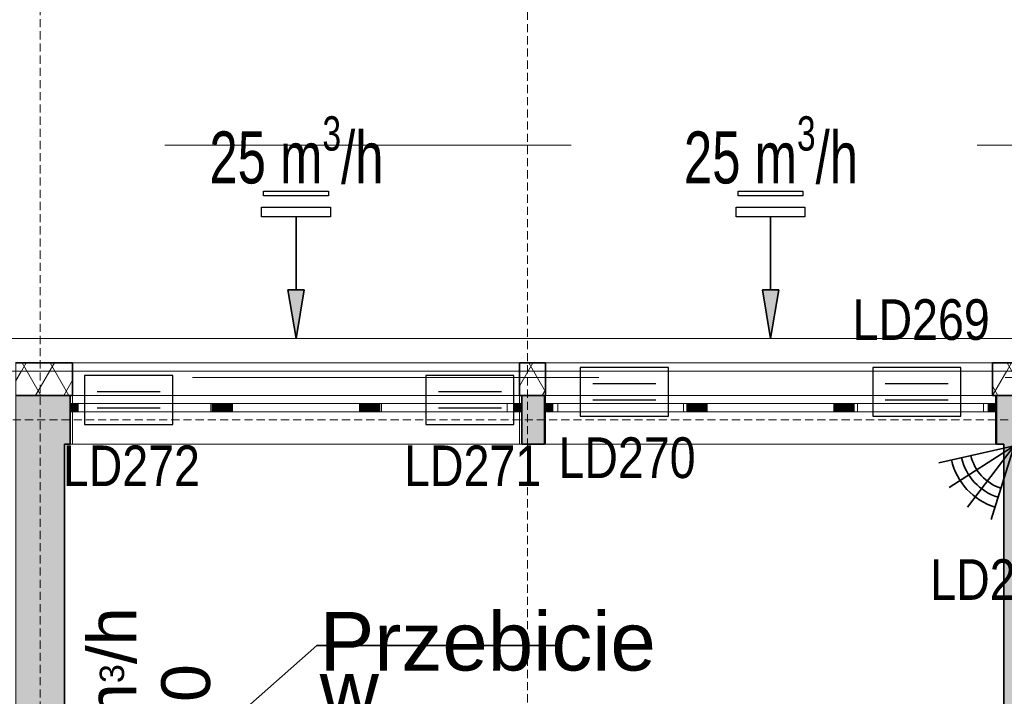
# Model space of a CAD drawing. Header units: millimetres. Extents: x -148444 to 51443, y -4810 to 453290.
# Tile 127 of 256: x 21433 to 27492, y 14005 to 18169. Entities that reach past the tile are written whole.
import ezdxf

# ---------------------------------------------------------------- set-up
doc = ezdxf.new("R2010")
doc.units = ezdxf.units.MM
for name, pattern in [('1', [8, 4, -4]), ('DASHDOTX2', [2, 1, -0.5, 0, -0.5]), ('DASHED', [0.75, 0.5, -0.25]), ('Dashed2cust', [50, 25, -25]), ('Wipeout_Contour', [1000, 0, -1000])]:
    doc.linetypes.add(name, pattern=pattern)
for name, color, linetype, lineweight in [('!!!SSWiN', 3, 'Continuous', 35), ('!!!SSWiN-opis', 6, 'DASHDOTX2', 18), ('\xa0♦El- odgrom', 30, '1', 35)]:
    doc.layers.add(name, color=color, linetype=linetype, lineweight=lineweight)
for name, color, linetype in [('!AERECO-NAW', 8, 'Continuous'), ('!AERECO-POMOC', 8, 'Continuous'), ('#nawietrzaki', 8, 'Continuous'), ('#Przebicia', 8, 'Continuous'), ('- A - ocieplenie', 8, 'Continuous'), ('ADT KD', 3, 'Continuous'), ('FLUID-WD2-150-ARRGR', 8, 'Continuous'), ('Konstrukcja - Siatka mod', 8, 'Continuous'), ('Konstrukcja - Stropy', 8, 'Continuous'), ('Konstrukcja - Ściany zewnętrzne', 8, 'Continuous'), ('Okna Archicada', 8, 'Continuous'), ('z JAN', 8, 'Continuous')]:
    doc.layers.add(name, color=color, linetype=linetype)
doc.styles.add('GENERATED_STYLE_1', font='ARIALN.TTF')
doc.styles.get("Standard").update_dxf_attribs({"font": 'arial.ttf'})
doc.styles.add('STYL_AUTOMATYCZNY_1', font='arial.ttf')
doc.styles.add('STYL_AUTOMATYCZNY_15', font='arial.ttf', dxfattribs={"width": 0.7})
pattern_1 = [(60, (-220940.28, 291884.62), (-129.90381, 75), []), (120, (-220940.28, 291884.62), (129.90381, 75), [])]
pattern_2 = [(60, (-220940.59, 291884.62), (-129.90381, 75), []), (120, (-220940.59, 291884.62), (129.90381, 75), [])]

# ---------------------------------------------------------------- blocks, each defined once
blk = doc.blocks.new('Czujka_PIR+AM')
for q in [(82.3, 47.5), (93.6, 16.5), (82.3, -47.5), (93.6, -16.5)]:
    blk.add_line((0, 0), q)
for radius in [79, 54.6, 66.3]:
    blk.add_arc((0, 0), radius, 330, 30)
blk.add_attdef('ADRES', (135.7, -10.4), '', height=22.5)
blk = doc.blocks.new('sswin')
at = {"layer": 'ADT KD', "color": 3}
for p, q in [((542.7, 300.5), (0, 300.5)), ((0, 300.5), (0, 0)), ((542.7, 0), (542.7, 300.5)), ((465, 200.4), (77.7, 200.4)), ((465, 100.2), (77.7, 100.2)), ((0, 0), (542.7, 0))]:
    blk.add_line(p, q, dxfattribs=at)

msp = doc.modelspace()

# ---------------------------------------------------------------- hatches: boundary and pattern name
at = {"layer": 'Konstrukcja - Ściany zewnętrzne', "linetype": 'Continuous', "lineweight": 13}
for points in [[(21708, 15856.9), (21408, 15856.9), (21708, 15556.9)], [(21708, 15556.9), (21408, 15856.9), (21408, 15556.9)], [(21708, 15556.9), (21743, 15556.9), (21743, 15856.9), (21708, 15856.9)], [(24523, 15856.9), (24523, 15556.9), (24663, 15556.9), (24663, 15856.9)], [(27443, 15856.9), (27443, 15556.9), (27488, 15556.9), (27488, 15856.9)], [(27488, 15556.9), (27788, 15856.9), (27488, 15856.9)], [(27488, 15556.9), (27788, 15556.9), (27788, 15856.9)], [(21408, 15556.9), (21408, 12526.9), (21708, 12526.9), (21708, 15556.9)], [(27488, 15556.9), (27488, 10606.9), (27788, 10606.9), (27788, 15556.9)]]:
    msp.add_hatch(color=8, dxfattribs=at).paths.add_polyline_path(points)
at = {"layer": 'Okna Archicada', "linetype": 'Continuous', "lineweight": 13}
for points in [[(21743, 15756.9), (21793, 15756.9), (21793, 15806.9), (21743, 15806.9)], [(22668, 15806.9), (22618, 15806.9), (22618, 15756.9), (22668, 15756.9)], [(22668, 15756.9), (22743, 15756.9), (22743, 15806.9), (22668, 15806.9)], [(23598, 15806.9), (23523, 15806.9), (23523, 15756.9), (23598, 15756.9)], [(23598, 15756.9), (23648, 15756.9), (23648, 15806.9), (23598, 15806.9)], [(24523, 15806.9), (24473, 15806.9), (24473, 15756.9), (24523, 15756.9)], [(24663, 15756.9), (24713, 15756.9), (24713, 15806.9), (24663, 15806.9)], [(25588, 15806.9), (25538, 15806.9), (25538, 15756.9), (25588, 15756.9)], [(25588, 15756.9), (25663, 15756.9), (25663, 15806.9), (25588, 15806.9)], [(26518, 15806.9), (26443, 15806.9), (26443, 15756.9), (26518, 15756.9)], [(26518, 15756.9), (26568, 15756.9), (26568, 15806.9), (26518, 15806.9)], [(27443, 15806.9), (27393, 15806.9), (27393, 15756.9), (27443, 15756.9)]]:
    msp.add_hatch(color=8, dxfattribs=at).paths.add_polyline_path(points)

# ---------------------------------------------------------------- linework, layer by layer
at = {"layer": '!AERECO-NAW', "color": 8, "linetype": 'Continuous', "lineweight": 25, "ltscale": 100, "flags": 128}
for points in [[(23332.8, 17085.9), (22933.8, 17085.9), (22933.8, 17113.9), (23332.8, 17113.9)], [(26252.8, 17085.9), (25853.8, 17085.9), (25853.8, 17113.9), (26252.8, 17113.9)], [(22921.8, 17015.9), (23344.8, 17015.9), (23344.8, 16956.9), (22921.8, 16956.9)], [(25841.8, 17015.9), (26264.8, 17015.9), (26264.8, 16956.9), (25841.8, 16956.9)]]:
    msp.add_lwpolyline(points, close=True, dxfattribs=at)
at = {"layer": '!AERECO-POMOC', "color": 8, "linetype": 'Continuous', "lineweight": 35, "ltscale": 100}
for p, q in [((23133.3, 16506.9), (23133.3, 16956.9)), ((26053.3, 16506.9), (26053.3, 16956.9)), ((23183.3, 16506.9), (23083.3, 16506.9)), ((26103.3, 16506.9), (26003.3, 16506.9))]:
    msp.add_line(p, q, dxfattribs=at)
at = {"layer": '- A - ocieplenie', "color": 8, "linetype": 'Continuous', "lineweight": 35, "ltscale": 100}
for p, q in [((21758, 15906.9), (21758, 15856.9)), ((24508, 15906.9), (24508, 15856.9)), ((24668, 15906.9), (24668, 15856.9)), ((27418, 15906.9), (27418, 15856.9))]:
    msp.add_line(p, q, dxfattribs=at)
at = {"layer": '- A - ocieplenie', "color": 8, "linetype": 'Continuous', "lineweight": 13, "ltscale": 100}
for p, q in [((21758.3, 15906.9), (21758.3, 15856.9)), ((24508.3, 15906.9), (24508.3, 15856.9)), ((24668.3, 15906.9), (24668.3, 15856.9)), ((27418.3, 15906.9), (27418.3, 15856.9))]:
    msp.add_line(p, q, dxfattribs=at)
at = {"layer": '- A - ocieplenie', "color": 8, "linetype": 'Continuous', "lineweight": 35, "ltscale": 100, "flags": 128}
for points in [[(21408, 15856.9), (21758, 15856.9)], [(24508, 15856.9), (24668, 15856.9)], [(27418, 15856.9), (27788, 15856.9)]]:
    msp.add_lwpolyline(points, dxfattribs=at)
at = {"layer": '- A - ocieplenie', "color": 8, "linetype": 'Continuous', "lineweight": 13, "ltscale": 100, "flags": 128}
for points in [[(21408.3, 15856.9), (21758.3, 15856.9)], [(24508.3, 15856.9), (24668.3, 15856.9)], [(27418.3, 15856.9), (27788.3, 15856.9)]]:
    msp.add_lwpolyline(points, dxfattribs=at)
at = {"color": 8, "linetype": 'Continuous', "lineweight": 35, "ltscale": 100}
for q in [(22085.2, 13280.9), (24762.5, 14317.5)]:
    msp.add_line((23262.1, 14317.5), q, dxfattribs=at)
at = {"layer": 'Konstrukcja - Siatka mod', "color": 8, "linetype": 'DASHED', "lineweight": 13, "ltscale": 100}
msp.add_line((7290.5, 15706.9), (36735, 15706.9), dxfattribs=at)
at = {"layer": 'Konstrukcja - Stropy', "color": 8, "linetype": 'Continuous', "lineweight": 13, "ltscale": 100, "flags": 128}
for points in [[(21408.3, 15856.9), (21408.3, 12622.9), (20509.5, 12622.9), (20509.5, 9377), (27788.3, 9377), (27788.3, 15856.9)], [(21708.3, 12622.9), (23984.2, 12622.9), (23984.2, 10606.9), (27488.3, 10606.9), (27488.3, 15556.9), (21708.3, 15556.9)]]:
    msp.add_lwpolyline(points, close=True, dxfattribs=at)
at = {"layer": 'Konstrukcja - Ściany zewnętrzne', "color": 8, "linetype": 'Continuous', "lineweight": 35, "ltscale": 100}
for p, q in [((21743, 15856.9), (21743, 15806.9)), ((24523, 15856.9), (24523, 15806.9)), ((24663, 15856.9), (24663, 15806.9)), ((27443, 15856.9), (27443, 15806.9)), ((21743, 15806.9), (21743, 15756.9)), ((21743, 15756.9), (21743, 15556.9)), ((24523, 15806.9), (24523, 15756.9)), ((24523, 15756.9), (24523, 15556.9)), ((24663, 15806.9), (24663, 15756.9)), ((24663, 15756.9), (24663, 15556.9)), ((27443, 15806.9), (27443, 15756.9)), ((27443, 15756.9), (27443, 15556.9))]:
    msp.add_line(p, q, dxfattribs=at)
at = {"layer": 'Konstrukcja - Ściany zewnętrzne', "color": 8, "linetype": 'Continuous', "lineweight": 13, "ltscale": 100}
for p, q in [((21758.3, 15856.9), (21758.3, 15806.9)), ((24508.3, 15856.9), (24508.3, 15806.9)), ((24668.3, 15856.9), (24668.3, 15806.9)), ((27438.3, 15856.9), (27438.3, 15806.9)), ((21758.3, 15806.9), (21758.3, 15756.9)), ((21758.3, 15756.9), (21758.3, 15556.9)), ((24508.3, 15806.9), (24508.3, 15756.9)), ((24508.3, 15756.9), (24508.3, 15556.9)), ((24668.3, 15806.9), (24668.3, 15756.9)), ((24668.3, 15756.9), (24668.3, 15556.9)), ((27438.3, 15806.9), (27438.3, 15756.9)), ((27438.3, 15756.9), (27438.3, 15556.9))]:
    msp.add_line(p, q, dxfattribs=at)
at = {"layer": 'Konstrukcja - Ściany zewnętrzne', "color": 8, "linetype": 'Continuous', "lineweight": 35, "ltscale": 100, "flags": 128}
for points in [[(21408, 15856.9), (21708, 15856.9)], [(21743, 15856.9), (21708, 15856.9)], [(24663, 15856.9), (24523, 15856.9)], [(27488, 15856.9), (27443, 15856.9)], [(27788, 15856.9), (27488, 15856.9)], [(21708, 12526.9), (21708, 15556.9)], [(21708, 15556.9), (21743, 15556.9)], [(24523, 15556.9), (24663, 15556.9)], [(27443, 15556.9), (27488, 15556.9)], [(27488, 15556.9), (27488, 12626.9)]]:
    msp.add_lwpolyline(points, dxfattribs=at)
at = {"layer": 'Konstrukcja - Ściany zewnętrzne', "color": 8, "linetype": 'Continuous', "lineweight": 13, "ltscale": 100, "flags": 128}
for points in [[(21408.3, 15856.9), (21708.3, 15856.9)], [(21758.3, 15856.9), (21708.3, 15856.9)], [(24668.3, 15856.9), (24508.3, 15856.9)], [(27488.3, 15856.9), (27438.3, 15856.9)], [(27788.3, 15856.9), (27488.3, 15856.9)], [(21708.3, 12622.9), (21708.3, 15556.9)], [(21708.3, 15556.9), (21758.3, 15556.9)], [(24508.3, 15556.9), (24668.3, 15556.9)], [(27438.3, 15556.9), (27488.3, 15556.9)], [(27488.3, 15556.9), (27488.3, 12626.9)]]:
    msp.add_lwpolyline(points, dxfattribs=at)
at = {"layer": 'Okna Archicada', "color": 8, "linetype": 'Continuous', "lineweight": 35, "ltscale": 100}
for p, q in [((21758, 15906.9), (21758, 15856.9)), ((24508, 15906.9), (24508, 15856.9)), ((24668, 15906.9), (24668, 15856.9)), ((27418, 15906.9), (27418, 15856.9)), ((21743, 15856.9), (21743, 15806.9)), ((24523, 15856.9), (24523, 15806.9)), ((24663, 15856.9), (24663, 15806.9)), ((27443, 15856.9), (27443, 15806.9)), ((21743, 15806.9), (21743, 15756.9)), ((21743, 15806.9), (21743, 15756.9)), ((21743, 15756.9), (21743, 15556.9)), ((24523, 15806.9), (24523, 15756.9)), ((24523, 15806.9), (24523, 15756.9)), ((24523, 15756.9), (24523, 15556.9)), ((24663, 15806.9), (24663, 15756.9)), ((24663, 15806.9), (24663, 15756.9)), ((24663, 15756.9), (24663, 15556.9)), ((27443, 15806.9), (27443, 15756.9)), ((27443, 15806.9), (27443, 15756.9)), ((27443, 15756.9), (27443, 15556.9))]:
    msp.add_line(p, q, dxfattribs=at)
at = {"layer": 'Okna Archicada', "color": 8, "linetype": 'Continuous', "lineweight": 13, "ltscale": 100}
for p, q in [((21758.3, 15906.9), (21758.3, 15856.9)), ((24508.3, 15906.9), (24508.3, 15856.9)), ((24668.3, 15906.9), (24668.3, 15856.9)), ((27418.3, 15906.9), (27418.3, 15856.9)), ((21743, 15856.9), (24523, 15856.9)), ((21758, 15856.9), (24508, 15856.9)), ((21758.3, 15856.9), (24508.3, 15856.9)), ((21758.3, 15856.9), (21758.3, 15806.9)), ((21758.3, 15856.9), (24508.3, 15856.9)), ((24508.3, 15856.9), (24508.3, 15806.9)), ((24663, 15856.9), (27443, 15856.9)), ((24668, 15856.9), (27418, 15856.9)), ((24668.3, 15856.9), (27438.3, 15856.9)), ((24668.3, 15856.9), (24668.3, 15806.9)), ((24668.3, 15856.9), (27418.3, 15856.9)), ((27438.3, 15856.9), (27438.3, 15806.9)), ((21793, 15806.9), (21743, 15806.9)), ((21743, 15756.9), (21793, 15756.9)), ((21833.3, 15806.9), (21758.3, 15806.9)), ((21758.3, 15806.9), (21758.3, 15756.9)), ((21758.3, 15806.9), (21758.3, 15756.9)), ((21758.3, 15756.9), (21833.3, 15756.9)), ((21758.3, 15756.9), (21758.3, 15556.9)), ((21793, 15756.9), (21793, 15806.9)), ((22618, 15806.9), (21793, 15806.9)), ((21793, 15756.9), (22618, 15756.9)), ((21833.3, 15756.9), (21833.3, 15806.9)), ((22608.3, 15806.9), (21833.3, 15806.9)), ((21833.3, 15756.9), (22608.3, 15756.9)), ((22683.3, 15806.9), (22608.3, 15806.9)), ((22608.3, 15806.9), (22608.3, 15756.9)), ((22608.3, 15756.9), (22683.3, 15756.9)), ((22668, 15806.9), (22618, 15806.9)), ((22618, 15806.9), (22618, 15756.9)), ((22618, 15756.9), (22668, 15756.9)), ((22743, 15806.9), (22668, 15806.9)), ((22668, 15756.9), (22743, 15756.9)), ((22733.3, 15806.9), (22683.3, 15806.9)), ((22683.3, 15756.9), (22733.3, 15756.9)), ((22733.3, 15756.9), (22733.3, 15806.9)), ((23533.3, 15806.9), (22733.3, 15806.9)), ((22733.3, 15756.9), (23533.3, 15756.9)), ((22743, 15756.9), (22743, 15806.9)), ((23523, 15806.9), (22743, 15806.9)), ((22743, 15756.9), (23523, 15756.9)), ((23598, 15806.9), (23523, 15806.9)), ((23523, 15806.9), (23523, 15756.9)), ((23523, 15756.9), (23598, 15756.9)), ((23583.3, 15806.9), (23533.3, 15806.9)), ((23533.3, 15806.9), (23533.3, 15756.9)), ((23533.3, 15756.9), (23583.3, 15756.9)), ((23658.3, 15806.9), (23583.3, 15806.9)), ((23583.3, 15756.9), (23658.3, 15756.9)), ((23648, 15806.9), (23598, 15806.9)), ((23598, 15756.9), (23648, 15756.9)), ((23648, 15756.9), (23648, 15806.9)), ((24473, 15806.9), (23648, 15806.9)), ((23648, 15756.9), (24473, 15756.9)), ((23658.3, 15756.9), (23658.3, 15806.9)), ((24433.3, 15806.9), (23658.3, 15806.9)), ((23658.3, 15756.9), (24433.3, 15756.9)), ((24508.3, 15806.9), (24433.3, 15806.9)), ((24433.3, 15806.9), (24433.3, 15756.9)), ((24433.3, 15756.9), (24508.3, 15756.9)), ((24523, 15806.9), (24473, 15806.9)), ((24473, 15806.9), (24473, 15756.9)), ((24473, 15756.9), (24523, 15756.9)), ((24508.3, 15806.9), (24508.3, 15756.9)), ((24508.3, 15806.9), (24508.3, 15756.9)), ((24508.3, 15756.9), (24508.3, 15556.9)), ((24713, 15806.9), (24663, 15806.9)), ((24663, 15756.9), (24713, 15756.9)), ((24743.3, 15806.9), (24668.3, 15806.9)), ((24668.3, 15806.9), (24668.3, 15756.9)), ((24668.3, 15806.9), (24668.3, 15756.9)), ((24668.3, 15756.9), (24743.3, 15756.9)), ((24668.3, 15756.9), (24668.3, 15556.9)), ((24713, 15756.9), (24713, 15806.9)), ((25538, 15806.9), (24713, 15806.9)), ((24713, 15756.9), (25538, 15756.9)), ((24743.3, 15756.9), (24743.3, 15806.9)), ((25518.3, 15806.9), (24743.3, 15806.9)), ((24743.3, 15756.9), (25518.3, 15756.9)), ((25593.3, 15806.9), (25518.3, 15806.9)), ((25518.3, 15806.9), (25518.3, 15756.9)), ((25518.3, 15756.9), (25593.3, 15756.9)), ((25588, 15806.9), (25538, 15806.9)), ((25538, 15806.9), (25538, 15756.9)), ((25538, 15756.9), (25588, 15756.9)), ((25663, 15806.9), (25588, 15806.9)), ((25588, 15756.9), (25663, 15756.9)), ((25643.3, 15806.9), (25593.3, 15806.9)), ((25593.3, 15756.9), (25643.3, 15756.9)), ((25643.3, 15756.9), (25643.3, 15806.9)), ((26463.3, 15806.9), (25643.3, 15806.9)), ((25643.3, 15756.9), (26463.3, 15756.9)), ((25663, 15756.9), (25663, 15806.9)), ((26443, 15806.9), (25663, 15806.9)), ((25663, 15756.9), (26443, 15756.9)), ((26518, 15806.9), (26443, 15806.9)), ((26443, 15806.9), (26443, 15756.9)), ((26443, 15756.9), (26518, 15756.9)), ((26513.3, 15806.9), (26463.3, 15806.9)), ((26463.3, 15806.9), (26463.3, 15756.9)), ((26463.3, 15756.9), (26513.3, 15756.9)), ((26588.3, 15806.9), (26513.3, 15806.9)), ((26513.3, 15756.9), (26588.3, 15756.9)), ((26568, 15806.9), (26518, 15806.9)), ((26518, 15756.9), (26568, 15756.9)), ((26568, 15756.9), (26568, 15806.9)), ((27393, 15806.9), (26568, 15806.9)), ((26568, 15756.9), (27393, 15756.9)), ((26588.3, 15756.9), (26588.3, 15806.9)), ((27363.3, 15806.9), (26588.3, 15806.9)), ((26588.3, 15756.9), (27363.3, 15756.9)), ((27438.3, 15806.9), (27363.3, 15806.9)), ((27363.3, 15806.9), (27363.3, 15756.9)), ((27363.3, 15756.9), (27438.3, 15756.9)), ((27443, 15806.9), (27393, 15806.9)), ((27393, 15806.9), (27393, 15756.9)), ((27393, 15756.9), (27443, 15756.9)), ((27438.3, 15806.9), (27438.3, 15756.9)), ((27438.3, 15806.9), (27438.3, 15756.9)), ((27438.3, 15756.9), (27438.3, 15556.9)), ((21743, 15556.9), (24523, 15556.9)), ((21758.3, 15556.9), (24508.3, 15556.9)), ((24663, 15556.9), (27443, 15556.9)), ((24668.3, 15556.9), (27438.3, 15556.9))]:
    msp.add_line(p, q, dxfattribs=at)
at = {"layer": 'z JAN', "color": 8, "linetype": 'Dashed2cust', "lineweight": 13, "ltscale": 100, "flags": 128}
msp.add_lwpolyline([(21408, 15856.9), (28147.2, 15856.9), (28147.2, 15966.9), (21408, 15966.9)], close=True, dxfattribs=at)

# ---------------------------------------------------------------- block references
at = {"layer": '!!!SSWiN', "xscale": -4.999999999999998, "yscale": 5, "zscale": 5, "rotation": 42.69171011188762}
msp.add_blockref('Czujka_PIR+AM', (27552.4, 15546.7), dxfattribs=at)

# ---------------------------------------------------------------- texts
at = {"layer": '!!!SSWiN-opis', "linetype": 'Continuous', "char_height": 250, "width": 152.632, "attachment_point": 2, "line_spacing_factor": 0.7, "style": 'GENERATED_STYLE_1'}
for s, insert in [('\\fArial Narrow|b0|i0;\\A1;LD270', (25170, 15598.8)), ('\\fArial Narrow|b0|i0;\\A1;LD272', (22120, 15548.8)), ('\\fArial Narrow|b0|i0;\\A1;LD271', (24220, 15548.8)), ('\\fArial Narrow|b0|i0;\\A1;LD274', (27458, 14848.8))]:
    msp.add_mtext(s, dxfattribs=dict(at, insert=insert))
at = {"layer": '#nawietrzaki', "color": 8, "linetype": 'Continuous', "lineweight": 35, "char_height": 320, "attachment_point": 5, "style": 'STYL_AUTOMATYCZNY_15'}
for insert in [(23135.8, 17321.4), (26055.8, 17321.4)]:
    msp.add_mtext('\\A1;{\\pqc;\\pt960;\\fArial|b0|i0|c238|p0;\\W0.700000;25 m\\fArial|b0|i0|c238|p0;\\W0.700000;\\A1{\\H.66x;\\S3^  ;}\\fArial|b0|i0|c238|p0;\\W0.700000;/h}', dxfattribs=dict(at, insert=insert))
at = {"layer": '#Przebicia', "color": 8, "linetype": 'Continuous', "lineweight": 35, "insert": (23279.3, 14524), "char_height": 360, "width": 1699.909, "attachment_point": 1, "line_spacing_factor": 0.497839, "style": 'STYL_AUTOMATYCZNY_1'}
msp.add_mtext('\\A1;{\\pql;\\fArial|b0|i0|c238|p0;\\W1.000000;Przebicie \\P\\pql;\\fArial|b0|i0|c238|p0;\\W1.000000;w dachu nad \\fArial|b0|i0|c238|p0;\\W1.000000;WC 5.2 D200\\P\\pql;\\fArial|b0|i0|c238|p0;\\W1.000000; }', dxfattribs=at)
at = {"layer": 'FLUID-WD2-150-ARRGR', "color": 8, "linetype": 'Continuous', "lineweight": 35, "insert": (22229.3, 13853.8), "char_height": 300, "attachment_point": 5, "rotation": 90, "line_spacing_factor": 0.907426, "style": 'STYL_AUTOMATYCZNY_1'}
msp.add_mtext('\\A1;{\\pqc;\\fArial|b0|i0|c238|p0;\\W1.000000;50 m\\fArial|b0|i0|c238|p0;\\H0.500000x;\\W1.000000;3\\fArial|b0|i0|c238|p0;\\H2.000000x;\\W1.000000;/h\\P\\pqc;\\fArial|b0|i0|c238|p0;\\W1.000000;100}', dxfattribs=at)

# ---------------------------------------------------------------- wipeouts: each hides what was drawn before it
at = {"color": 8, "linetype": 'Wipeout_Contour', "lineweight": 0, "ltscale": 230445.792009}
msp.add_wipeout([(9388.3, 16006.9), (37128.3, 16006.9), (37128.3, 16206.9), (9388.3, 16206.9)], dxfattribs=at).dxf.layer = '- A - ocieplenie'

# ---------------------------------------------------------------- next in the draw order: hatches: boundary and pattern name
at = {"layer": '!AERECO-POMOC', "linetype": 'Continuous', "lineweight": 35, "ltscale": 100}
for points in [[(23083.3, 16506.9), (23133.3, 16206.9), (23183.3, 16506.9)], [(26003.3, 16506.9), (26053.3, 16206.9), (26103.3, 16506.9)]]:
    msp.add_hatch(color=8, dxfattribs=at).paths.add_polyline_path(points)
at = {"layer": '- A - ocieplenie', "linetype": 'Continuous', "lineweight": 13}
h = msp.add_hatch(dxfattribs=at)
h.set_pattern_fill('Izolacja_miękka_0007', color=8, style=0, pattern_type=2)
h.set_pattern_definition(pattern_2)
h.paths.add_polyline_path([(21408, 15856.9), (21758, 15856.9), (21758, 16056.9), (21408, 16056.9)])
at = {"layer": '- A - ocieplenie', "linetype": 'Continuous', "lineweight": 13, "ltscale": 100}
h = msp.add_hatch(dxfattribs=at)
h.set_pattern_fill('Izolacja_miękka_0007_0007', color=8, style=0, pattern_type=2)
h.set_pattern_definition(pattern_1)
h.paths.add_polyline_path([(21408.3, 15856.9), (21758.3, 15856.9), (21758.3, 16056.9), (21408.3, 16056.9)])
at = {"layer": '- A - ocieplenie', "linetype": 'Continuous', "lineweight": 13}
h = msp.add_hatch(dxfattribs=at)
h.set_pattern_fill('Izolacja_miękka_0007', color=8, style=0, pattern_type=2)
h.set_pattern_definition(pattern_2)
h.paths.add_polyline_path([(24508, 16056.9), (24508, 15856.9), (24668, 15856.9), (24668, 16056.9)])
at = {"layer": '- A - ocieplenie', "linetype": 'Continuous', "lineweight": 13, "ltscale": 100}
h = msp.add_hatch(dxfattribs=at)
h.set_pattern_fill('Izolacja_miękka_0007_0007', color=8, style=0, pattern_type=2)
h.set_pattern_definition(pattern_1)
h.paths.add_polyline_path([(24508.3, 16056.9), (24508.3, 15856.9), (24668.3, 15856.9), (24668.3, 16056.9)])
at = {"layer": '- A - ocieplenie', "linetype": 'Continuous', "lineweight": 13}
h = msp.add_hatch(dxfattribs=at)
h.set_pattern_fill('Izolacja_miękka_0007', color=8, style=0, pattern_type=2)
h.set_pattern_definition(pattern_2)
h.paths.add_polyline_path([(27418, 16056.9), (27418, 15856.9), (27788, 15856.9), (27788, 16056.9)])
at = {"layer": '- A - ocieplenie', "linetype": 'Continuous', "lineweight": 13, "ltscale": 100}
h = msp.add_hatch(dxfattribs=at)
h.set_pattern_fill('Izolacja_miękka_0007_0007', color=8, style=0, pattern_type=2)
h.set_pattern_definition(pattern_1)
h.paths.add_polyline_path([(27418.3, 16056.9), (27418.3, 15856.9), (27788.3, 15856.9), (27788.3, 16056.9)])

# ---------------------------------------------------------------- next in the draw order: linework, layer by layer
at = {"layer": '!AERECO-POMOC', "color": 8, "linetype": 'Continuous', "lineweight": 35, "ltscale": 100}
for p, q in [((23133.3, 16206.9), (23083.3, 16506.9)), ((23183.3, 16506.9), (23133.3, 16206.9)), ((26053.3, 16206.9), (26003.3, 16506.9)), ((26103.3, 16506.9), (26053.3, 16206.9))]:
    msp.add_line(p, q, dxfattribs=at)
at = {"layer": '- A - ocieplenie', "color": 8, "linetype": 'Wipeout_Contour', "lineweight": 13, "ltscale": 100}
for p, q in [((37128.3, 16206.9), (9388.3, 16206.9)), ((9388.3, 16006.9), (37128.3, 16006.9))]:
    msp.add_line(p, q, dxfattribs=at)
at = {"layer": '- A - ocieplenie', "color": 8, "linetype": 'Continuous', "lineweight": 35, "ltscale": 100}
for p, q in [((21758, 16056.9), (21758, 15906.9)), ((24508, 16056.9), (24508, 15906.9)), ((24668, 16056.9), (24668, 15906.9)), ((27418, 16056.9), (27418, 15906.9))]:
    msp.add_line(p, q, dxfattribs=at)
at = {"layer": '- A - ocieplenie', "color": 8, "linetype": 'Continuous', "lineweight": 13, "ltscale": 100}
for p, q in [((21758.3, 16056.9), (21758.3, 15906.9)), ((24508.3, 16056.9), (24508.3, 15906.9)), ((24668.3, 16056.9), (24668.3, 15906.9)), ((27418.3, 16056.9), (27418.3, 15906.9))]:
    msp.add_line(p, q, dxfattribs=at)
at = {"layer": '- A - ocieplenie', "color": 8, "linetype": 'Continuous', "lineweight": 13, "ltscale": 100, "flags": 128}
for points in [[(37128.3, 16206.9), (9388.3, 16206.9)], [(21758.3, 16056.9), (21408.3, 16056.9)], [(24668.3, 16056.9), (24508.3, 16056.9)], [(27788.3, 16056.9), (27418.3, 16056.9)], [(9388.3, 16006.9), (37128.3, 16006.9)]]:
    msp.add_lwpolyline(points, dxfattribs=at)
at = {"layer": '- A - ocieplenie', "color": 8, "linetype": 'Continuous', "lineweight": 35, "ltscale": 100, "flags": 128}
for points in [[(21758, 16056.9), (21408, 16056.9)], [(24668, 16056.9), (24508, 16056.9)], [(27788, 16056.9), (27418, 16056.9)]]:
    msp.add_lwpolyline(points, dxfattribs=at)
at = {"layer": 'Konstrukcja - Siatka mod', "color": 8, "linetype": 'DASHED', "lineweight": 13, "ltscale": 100}
for p, q in [((21558, 1698), (21558, 18662.8)), ((24558, 18667.5), (24558, 1698))]:
    msp.add_line(p, q, dxfattribs=at)
at = {"layer": 'Konstrukcja - Stropy', "color": 8, "linetype": 'Continuous', "lineweight": 13, "ltscale": 100, "flags": 128}
msp.add_lwpolyline([(21408.3, 16056.9), (21408.3, 12618.5), (20525.1, 12618.5), (20525.1, 9577), (23972.8, 9577), (23972.8, 10318.2), (27988.3, 10318.2), (27988.3, 16056.9)], close=True, dxfattribs=at)
at = {"layer": 'Okna Archicada', "color": 8, "linetype": 'Continuous', "lineweight": 13, "ltscale": 100}
for p, q in [((21758, 16056.9), (24508, 16056.9)), ((21758.3, 16056.9), (24508.3, 16056.9)), ((21758.3, 16056.9), (21758.3, 15906.9)), ((24508.3, 16056.9), (24508.3, 15906.9)), ((24668, 16056.9), (27418, 16056.9)), ((24668.3, 16056.9), (27418.3, 16056.9)), ((24668.3, 16056.9), (24668.3, 15906.9)), ((27418.3, 16056.9), (27418.3, 15906.9))]:
    msp.add_line(p, q, dxfattribs=at)
at = {"layer": 'Okna Archicada', "color": 8, "linetype": 'Continuous', "lineweight": 35, "ltscale": 100}
for p, q in [((21758, 16056.9), (21758, 15906.9)), ((24508, 16056.9), (24508, 15906.9)), ((24668, 16056.9), (24668, 15906.9)), ((27418, 16056.9), (27418, 15906.9))]:
    msp.add_line(p, q, dxfattribs=at)
at = {"layer": 'z JAN', "color": 8, "linetype": 'Dashed2cust', "lineweight": 13, "ltscale": 100, "flags": 128}
msp.add_lwpolyline([(36928, 19279.4), (36928, 15856.9), (9608.4, 15856.9), (9608.4, 17397.8), (33538, 17397.8), (33538, 19279.4)], close=True, dxfattribs=at)

# ---------------------------------------------------------------- next in the draw order: block references
at = {"layer": '\xa0♦El- odgrom'}
for p in [(24881.7, 15728.4), (26681.7, 15728.4), (21831.7, 15678.4), (23931.7, 15678.4)]:
    msp.add_blockref('sswin', p, dxfattribs=at)

# ---------------------------------------------------------------- next in the draw order: texts
at = {"layer": '!!!SSWiN-opis', "linetype": 'Continuous', "insert": (26980.3, 16448.7), "char_height": 250, "width": 152.632, "attachment_point": 2, "line_spacing_factor": 0.7, "style": 'GENERATED_STYLE_1'}
msp.add_mtext('\\fArial Narrow|b0|i0;\\A1;LD269', dxfattribs=at)

doc.saveas('drawing.dxf')
